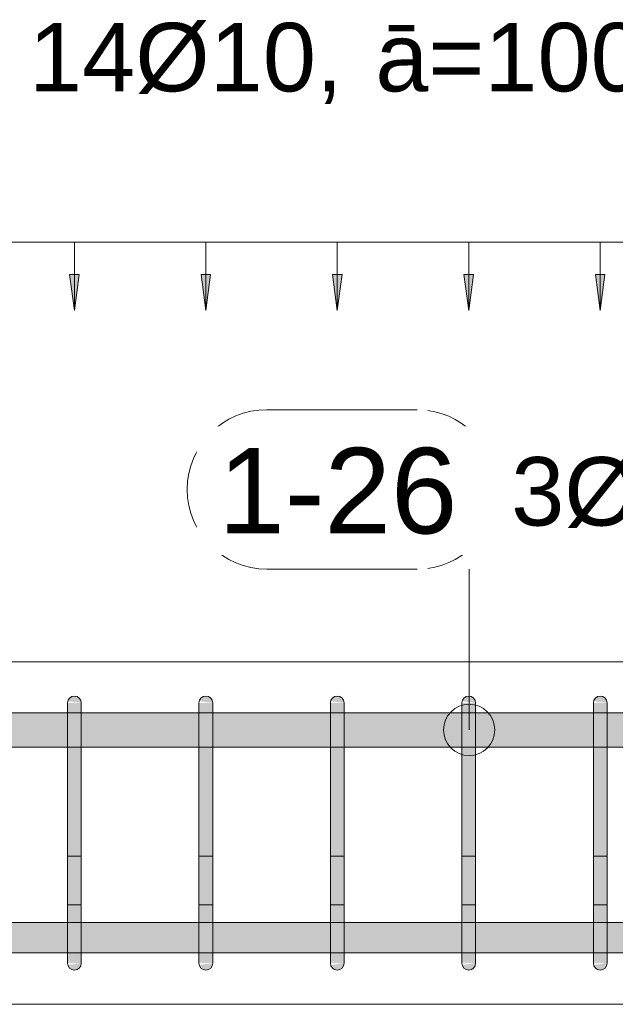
# Model space of a CAD drawing. Header units: millimetres. Extents: x 4307 to 42792, y 1610 to 10025.
# Tile 130 of 256: x 19032 to 19467, y 8670 to 9389. Entities that reach past the tile are written whole.
import ezdxf

# ---------------------------------------------------------------- set-up
doc = ezdxf.new("R2010")
doc.units = ezdxf.units.MM
for name, color, linetype, lineweight in [('A-ANNO-DIMS', 211, 'Continuous', 5), ('A-ANNO-DIMS-25', 211, 'Continuous', 5), ('S-BEAM', 12, 'Continuous', 9), ('S-RBAR', 171, 'Continuous', 5), ('S-RBAR-IDEN', 171, 'Continuous', 5)]:
    doc.layers.add(name, color=color, linetype=linetype, lineweight=lineweight)
doc.styles.add('Arial', font='arial.ttf', dxfattribs={"height": 50})
doc.styles.add('Arial_1', font='arial.ttf', dxfattribs={"height": 62.5})
doc.dimstyles.new('Výztuž_kusy__řezy_', dxfattribs={"dimscale": 304.8, "dimtxt": 0.18, "dimasz": 0, "dimexe": 0, "dimexo": 0.0625, "dimgap": 0.082021, "dimtad": 1, "dimdec": 0, "dimzin": 0, "dimdsep": 46, "dimtxsty": 'Arial_1', "dimblk1": 'NONE', "dimblk2": 'NONE', "dimsah": 1, "dimcen": 0.09, "dimazin": 0, "dimtfac": 1, "dimtdec": 4, "dimtix": 1, "dimtmove": 0, "dimatfit": 3, "dimfxl": 0.164042, "dimfxlon": 1, "dimtvp": 1, "dimtfill": 1, "dimtolj": 1, "dimtzin": 0, "dimarcsym": 2})

# ---------------------------------------------------------------- blocks, each defined once
blk = doc.blocks.new('DIMBLOCK138-V1')
at = {"layer": 'A-ANNO-DIMS-25'}
for points in [[(18975.86, 9176.43), (18979.32, 9202.72), (18972.4, 9202.72)], [(19071.87, 9176.43), (19075.34, 9202.72), (19068.41, 9202.72)]]:
    blk.add_hatch(color=256, dxfattribs=at).paths.add_polyline_path(points)
for p, q in [((18975.86, 9226.43), (19071.87, 9226.43)), ((18975.86, 9226.43), (18975.86, 9226.43)), ((18975.86, 9226.43), (18975.86, 9176.43)), ((19071.87, 9226.43), (19071.87, 9226.43)), ((19071.87, 9226.43), (19071.87, 9176.43)), ((18979.32, 9202.72), (18972.4, 9202.72)), ((18972.4, 9202.72), (18975.86, 9176.43)), ((18975.86, 9176.43), (18979.32, 9202.72)), ((19075.34, 9202.72), (19068.41, 9202.72)), ((19068.41, 9202.72), (19071.87, 9176.43)), ((19071.87, 9176.43), (19075.34, 9202.72))]:
    blk.add_line(p, q, dxfattribs=at)
blk = doc.blocks.new('_None')
blk = doc.blocks.new('DIMBLOCK139-V1')
at = {"layer": 'A-ANNO-DIMS-25'}
for points in [[(19071.87, 9176.43), (19075.34, 9202.72), (19068.41, 9202.72)], [(19167.89, 9176.43), (19171.35, 9202.72), (19164.43, 9202.72)]]:
    blk.add_hatch(color=256, dxfattribs=at).paths.add_polyline_path(points)
for p, q in [((19071.87, 9226.43), (19167.89, 9226.43)), ((19071.87, 9226.43), (19071.87, 9226.43)), ((19071.87, 9226.43), (19071.87, 9176.43)), ((19167.89, 9226.43), (19167.89, 9226.43)), ((19167.89, 9226.43), (19167.89, 9176.43)), ((19075.34, 9202.72), (19068.41, 9202.72)), ((19068.41, 9202.72), (19071.87, 9176.43)), ((19071.87, 9176.43), (19075.34, 9202.72)), ((19171.35, 9202.72), (19164.43, 9202.72)), ((19164.43, 9202.72), (19167.89, 9176.43)), ((19167.89, 9176.43), (19171.35, 9202.72))]:
    blk.add_line(p, q, dxfattribs=at)
blk = doc.blocks.new('DIMBLOCK140-V1')
at = {"layer": 'A-ANNO-DIMS-25'}
for points in [[(19167.89, 9176.43), (19171.35, 9202.72), (19164.43, 9202.72)], [(19263.91, 9176.43), (19267.37, 9202.72), (19260.44, 9202.72)]]:
    blk.add_hatch(color=256, dxfattribs=at).paths.add_polyline_path(points)
for p, q in [((19167.89, 9226.43), (19263.91, 9226.43)), ((19167.89, 9226.43), (19167.89, 9226.43)), ((19167.89, 9226.43), (19167.89, 9176.43)), ((19263.91, 9226.43), (19263.91, 9226.43)), ((19263.91, 9226.43), (19263.91, 9176.43)), ((19171.35, 9202.72), (19164.43, 9202.72)), ((19164.43, 9202.72), (19167.89, 9176.43)), ((19167.89, 9176.43), (19171.35, 9202.72)), ((19267.37, 9202.72), (19260.44, 9202.72)), ((19260.44, 9202.72), (19263.91, 9176.43)), ((19263.91, 9176.43), (19267.37, 9202.72))]:
    blk.add_line(p, q, dxfattribs=at)
blk = doc.blocks.new('DIMBLOCK141-V1')
at = {"layer": 'A-ANNO-DIMS-25'}
for points in [[(19263.91, 9176.43), (19267.37, 9202.72), (19260.44, 9202.72)], [(19359.92, 9176.43), (19363.38, 9202.72), (19356.46, 9202.72)]]:
    blk.add_hatch(color=256, dxfattribs=at).paths.add_polyline_path(points)
for p, q in [((19263.91, 9226.43), (19359.92, 9226.43)), ((19263.91, 9226.43), (19263.91, 9226.43)), ((19263.91, 9226.43), (19263.91, 9176.43)), ((19359.92, 9226.43), (19359.92, 9226.43)), ((19359.92, 9226.43), (19359.92, 9176.43)), ((19267.37, 9202.72), (19260.44, 9202.72)), ((19260.44, 9202.72), (19263.91, 9176.43)), ((19263.91, 9176.43), (19267.37, 9202.72)), ((19363.38, 9202.72), (19356.46, 9202.72)), ((19356.46, 9202.72), (19359.92, 9176.43)), ((19359.92, 9176.43), (19363.38, 9202.72))]:
    blk.add_line(p, q, dxfattribs=at)
blk = doc.blocks.new('DIMBLOCK142-V1')
at = {"layer": 'A-ANNO-DIMS-25'}
for points in [[(19359.92, 9176.43), (19363.38, 9202.72), (19356.46, 9202.72)], [(19455.94, 9176.43), (19459.4, 9202.72), (19452.48, 9202.72)]]:
    blk.add_hatch(color=256, dxfattribs=at).paths.add_polyline_path(points)
for p, q in [((19359.92, 9226.43), (19455.94, 9226.43)), ((19359.92, 9226.43), (19359.92, 9226.43)), ((19359.92, 9226.43), (19359.92, 9176.43)), ((19455.94, 9226.43), (19455.94, 9226.43)), ((19455.94, 9226.43), (19455.94, 9176.43)), ((19363.38, 9202.72), (19356.46, 9202.72)), ((19356.46, 9202.72), (19359.92, 9176.43)), ((19359.92, 9176.43), (19363.38, 9202.72)), ((19459.4, 9202.72), (19452.48, 9202.72)), ((19452.48, 9202.72), (19455.94, 9176.43)), ((19455.94, 9176.43), (19459.4, 9202.72))]:
    blk.add_line(p, q, dxfattribs=at)
blk = doc.blocks.new('DIMBLOCK143-V1')
at = {"layer": 'A-ANNO-DIMS-25'}
for points in [[(19455.94, 9176.43), (19459.4, 9202.72), (19452.48, 9202.72)], [(19551.95, 9176.43), (19555.41, 9202.72), (19548.49, 9202.72)]]:
    blk.add_hatch(color=256, dxfattribs=at).paths.add_polyline_path(points)
for p, q in [((19455.94, 9226.43), (19551.95, 9226.43)), ((19455.94, 9226.43), (19455.94, 9226.43)), ((19455.94, 9226.43), (19455.94, 9176.43)), ((19551.95, 9226.43), (19551.95, 9226.43)), ((19551.95, 9226.43), (19551.95, 9176.43)), ((19459.4, 9202.72), (19452.48, 9202.72)), ((19452.48, 9202.72), (19455.94, 9176.43)), ((19455.94, 9176.43), (19459.4, 9202.72)), ((19555.41, 9202.72), (19548.49, 9202.72)), ((19548.49, 9202.72), (19551.95, 9176.43)), ((19551.95, 9176.43), (19555.41, 9202.72))]:
    blk.add_line(p, q, dxfattribs=at)
blk = doc.blocks.new('DIMBLOCK147-V1')
at = {"layer": 'A-ANNO-DIMS-25'}
for points in [[(18591.8, 9176.43), (18595.26, 9202.72), (18588.33, 9202.72)], [(18687.81, 9176.43), (18691.27, 9202.72), (18684.35, 9202.72)], [(18783.83, 9176.43), (18787.29, 9202.72), (18780.37, 9202.72)], [(18879.84, 9176.43), (18883.3, 9202.72), (18876.38, 9202.72)], [(18975.86, 9176.43), (18979.32, 9202.72), (18972.4, 9202.72)], [(19071.87, 9176.43), (19075.34, 9202.72), (19068.41, 9202.72)], [(19167.89, 9176.43), (19171.35, 9202.72), (19164.43, 9202.72)], [(19263.91, 9176.43), (19267.37, 9202.72), (19260.44, 9202.72)], [(19359.92, 9176.43), (19363.38, 9202.72), (19356.46, 9202.72)], [(19455.94, 9176.43), (19459.4, 9202.72), (19452.48, 9202.72)], [(19551.95, 9176.43), (19555.41, 9202.72), (19548.49, 9202.72)], [(19647.97, 9176.43), (19651.43, 9202.72), (19644.51, 9202.72)], [(19743.98, 9176.43), (19747.45, 9202.72), (19740.52, 9202.72)], [(19840, 9176.43), (19843.46, 9202.72), (19836.54, 9202.72)]]:
    blk.add_hatch(color=256, dxfattribs=at).paths.add_polyline_path(points)
for p, q in [((18591.8, 9226.43), (19840, 9226.43)), ((18591.8, 9226.43), (18687.81, 9226.43)), ((18591.8, 9226.43), (18591.8, 9226.43)), ((18591.8, 9226.43), (18591.8, 9176.43)), ((18687.81, 9226.43), (18783.83, 9226.43)), ((18687.81, 9226.43), (18687.81, 9226.43)), ((18687.81, 9226.43), (18687.81, 9176.43)), ((18783.83, 9226.43), (18879.84, 9226.43)), ((18783.83, 9226.43), (18783.83, 9226.43)), ((18783.83, 9226.43), (18783.83, 9176.43)), ((18879.84, 9226.43), (18975.86, 9226.43)), ((18879.84, 9226.43), (18879.84, 9226.43)), ((18879.84, 9226.43), (18879.84, 9176.43)), ((18975.86, 9226.43), (19071.87, 9226.43)), ((18975.86, 9226.43), (18975.86, 9226.43)), ((18975.86, 9226.43), (18975.86, 9176.43)), ((19071.87, 9226.43), (19167.89, 9226.43)), ((19071.87, 9226.43), (19071.87, 9226.43)), ((19071.87, 9226.43), (19071.87, 9176.43)), ((19167.89, 9226.43), (19263.91, 9226.43)), ((19167.89, 9226.43), (19167.89, 9226.43)), ((19167.89, 9226.43), (19167.89, 9176.43)), ((19263.91, 9226.43), (19359.92, 9226.43)), ((19263.91, 9226.43), (19263.91, 9226.43)), ((19263.91, 9226.43), (19263.91, 9176.43)), ((19359.92, 9226.43), (19455.94, 9226.43)), ((19359.92, 9226.43), (19359.92, 9226.43)), ((19359.92, 9226.43), (19359.92, 9176.43)), ((19455.94, 9226.43), (19551.95, 9226.43)), ((19455.94, 9226.43), (19455.94, 9226.43)), ((19455.94, 9226.43), (19455.94, 9176.43)), ((19551.95, 9226.43), (19647.97, 9226.43)), ((19551.95, 9226.43), (19551.95, 9226.43)), ((19551.95, 9226.43), (19551.95, 9176.43)), ((19647.97, 9226.43), (19743.98, 9226.43)), ((19647.97, 9226.43), (19647.97, 9226.43)), ((19647.97, 9226.43), (19647.97, 9176.43)), ((19743.98, 9226.43), (19840, 9226.43)), ((19743.98, 9226.43), (19743.98, 9226.43)), ((19743.98, 9226.43), (19743.98, 9176.43)), ((19840, 9226.43), (19840, 9226.43)), ((19840, 9226.43), (19840, 9176.43)), ((18595.26, 9202.72), (18588.33, 9202.72)), ((18588.33, 9202.72), (18591.8, 9176.43)), ((18591.8, 9176.43), (18595.26, 9202.72)), ((18691.27, 9202.72), (18684.35, 9202.72)), ((18684.35, 9202.72), (18687.81, 9176.43)), ((18687.81, 9176.43), (18691.27, 9202.72)), ((18787.29, 9202.72), (18780.37, 9202.72)), ((18780.37, 9202.72), (18783.83, 9176.43)), ((18783.83, 9176.43), (18787.29, 9202.72)), ((18883.3, 9202.72), (18876.38, 9202.72)), ((18876.38, 9202.72), (18879.84, 9176.43)), ((18879.84, 9176.43), (18883.3, 9202.72)), ((18979.32, 9202.72), (18972.4, 9202.72)), ((18972.4, 9202.72), (18975.86, 9176.43)), ((18975.86, 9176.43), (18979.32, 9202.72)), ((19075.34, 9202.72), (19068.41, 9202.72)), ((19068.41, 9202.72), (19071.87, 9176.43)), ((19071.87, 9176.43), (19075.34, 9202.72)), ((19171.35, 9202.72), (19164.43, 9202.72)), ((19164.43, 9202.72), (19167.89, 9176.43)), ((19167.89, 9176.43), (19171.35, 9202.72)), ((19267.37, 9202.72), (19260.44, 9202.72)), ((19260.44, 9202.72), (19263.91, 9176.43)), ((19263.91, 9176.43), (19267.37, 9202.72)), ((19363.38, 9202.72), (19356.46, 9202.72)), ((19356.46, 9202.72), (19359.92, 9176.43)), ((19359.92, 9176.43), (19363.38, 9202.72)), ((19459.4, 9202.72), (19452.48, 9202.72)), ((19452.48, 9202.72), (19455.94, 9176.43)), ((19455.94, 9176.43), (19459.4, 9202.72)), ((19555.41, 9202.72), (19548.49, 9202.72)), ((19548.49, 9202.72), (19551.95, 9176.43)), ((19551.95, 9176.43), (19555.41, 9202.72)), ((19651.43, 9202.72), (19644.51, 9202.72)), ((19644.51, 9202.72), (19647.97, 9176.43)), ((19647.97, 9176.43), (19651.43, 9202.72)), ((19747.45, 9202.72), (19740.52, 9202.72)), ((19740.52, 9202.72), (19743.98, 9176.43)), ((19743.98, 9176.43), (19747.45, 9202.72)), ((19843.46, 9202.72), (19836.54, 9202.72)), ((19836.54, 9202.72), (19840, 9176.43)), ((19840, 9176.43), (19843.46, 9202.72))]:
    blk.add_line(p, q, dxfattribs=at)
blk = doc.blocks.new('Popisek výztuže - _Typ_ množství_PRAVÝ-500031-V1')
at = {"layer": 'S-RBAR-IDEN'}
for p, q in [((6694.54, 8583.84), (6584.84, 8583.84)), ((6584.84, 8467.41), (6694.54, 8467.41))]:
    blk.add_line(p, q, dxfattribs=at)
for centre, start, end in [((6584.84, 8525.62), 90, 270), ((6694.54, 8525.62), 277.64339, 82.35661)]:
    blk.add_arc(centre, 58.22, start, end, dxfattribs=at)

msp = doc.modelspace()

# ---------------------------------------------------------------- hatches: boundary and pattern name
at = {"layer": 'S-RBAR'}
for points in [[(19076.87, 8890), (19076.7, 8891.29), (19076.2, 8892.5), (19075.41, 8893.54), (19074.37, 8894.33), (19073.17, 8894.83), (19071.87, 8895), (19070.58, 8894.83), (19069.37, 8894.33), (19068.34, 8893.54), (19067.54, 8892.5), (19067.04, 8891.29), (19076.7, 8890.02)], [(19172.89, 8890), (19172.72, 8891.29), (19172.22, 8892.5), (19170.71, 8894.08), (19170.39, 8894.33), (19169.18, 8894.83), (19167.89, 8895), (19166.6, 8894.83), (19165.39, 8894.33), (19164.35, 8893.54), (19163.56, 8892.5), (19163.06, 8891.29), (19172.72, 8890.02)], [(19268.91, 8890), (19268.74, 8891.29), (19268.24, 8892.5), (19267.44, 8893.54), (19266.41, 8894.33), (19265.2, 8894.83), (19263.91, 8895), (19262.61, 8894.83), (19261.41, 8894.33), (19260.37, 8893.54), (19259.58, 8892.5), (19259.08, 8891.29), (19268.74, 8890.02)], [(19364.92, 8890), (19364.75, 8891.29), (19364.25, 8892.5), (19363.46, 8893.54), (19362.42, 8894.33), (19361.22, 8894.83), (19359.92, 8895), (19358.63, 8894.83), (19357.42, 8894.33), (19356.39, 8893.54), (19355.59, 8892.5), (19355.09, 8891.29), (19364.75, 8890.02)], [(19460.94, 8890), (19460.77, 8891.29), (19460.27, 8892.5), (19459.47, 8893.54), (19458.44, 8894.33), (19457.23, 8894.83), (19455.94, 8895), (19454.64, 8894.83), (19453.44, 8894.33), (19452.4, 8893.54), (19451.61, 8892.5), (19451.11, 8891.29), (19460.77, 8890.02)], [(19076.87, 8865), (19076.87, 8890), (19066.87, 8890), (19066.87, 8865)], [(19162.89, 8865), (19172.89, 8865), (19172.89, 8890), (19162.89, 8890), (19162.89, 8869.55)], [(19268.91, 8865), (19268.91, 8890), (19258.91, 8890), (19258.91, 8865)], [(19364.92, 8865), (19364.92, 8890), (19354.92, 8890), (19354.92, 8865)], [(19460.94, 8865), (19460.94, 8890), (19450.94, 8890), (19450.94, 8865)], [(19076.87, 8725), (19076.87, 8865), (19066.87, 8865), (19066.87, 8725)], [(19170.71, 8725), (19172.89, 8725), (19172.89, 8865), (19162.89, 8865), (19162.89, 8725)], [(19268.91, 8725), (19268.91, 8865), (19258.91, 8865), (19258.91, 8725)], [(19364.92, 8725), (19364.92, 8865), (19354.92, 8865), (19354.92, 8725)], [(19460.94, 8725), (19460.94, 8865), (19450.94, 8865), (19450.94, 8725)], [(19071.87, 8695), (19073.17, 8695.17), (19074.37, 8695.67), (19075.41, 8696.46), (19076.2, 8697.5), (19076.7, 8698.71), (19076.7, 8699.98), (19067.04, 8698.71), (19067.54, 8697.5), (19068.34, 8696.46), (19069.37, 8695.67), (19070.58, 8695.17)], [(19167.89, 8695), (19169.18, 8695.17), (19170.71, 8695.92), (19171.43, 8696.46), (19172.22, 8697.5), (19172.72, 8698.71), (19172.72, 8699.98), (19163.06, 8698.71), (19163.56, 8697.5), (19164.35, 8696.46), (19165.39, 8695.67), (19166.6, 8695.17)], [(19263.91, 8695), (19265.2, 8695.17), (19266.41, 8695.67), (19267.44, 8696.46), (19268.24, 8697.5), (19268.74, 8698.71), (19268.74, 8699.98), (19259.08, 8698.71), (19259.58, 8697.5), (19260.37, 8696.46), (19261.41, 8695.67), (19262.61, 8695.17)], [(19359.92, 8695), (19361.22, 8695.17), (19362.42, 8695.67), (19363.46, 8696.46), (19364.25, 8697.5), (19364.75, 8698.71), (19364.75, 8699.98), (19355.09, 8698.71), (19355.59, 8697.5), (19356.39, 8696.46), (19357.42, 8695.67), (19358.63, 8695.17)], [(19455.94, 8695), (19457.23, 8695.17), (19458.44, 8695.67), (19459.47, 8696.46), (19460.27, 8697.5), (19460.77, 8698.71), (19460.77, 8699.98), (19451.11, 8698.71), (19451.61, 8697.5), (19452.4, 8696.46), (19453.44, 8695.67), (19454.64, 8695.17)]]:
    msp.add_hatch(color=7, dxfattribs=at).paths.add_polyline_path(points)
h = msp.add_hatch(color=7, dxfattribs=at)
h.paths.add_polyline_path([(20245, 8857.8), (20285, 8857.8), (20285, 8882.8), (20245, 8882.8), (20245, 8865)])
h.paths.add_polyline_path([(17757.12, 8857.8), (17848.61, 8857.8), (17848.61, 8882.8), (17685, 8882.8), (17685, 8857.8)])
h.paths.add_polyline_path([(17858.61, 8857.8), (18037.69, 8857.8), (18037.69, 8882.8), (17858.61, 8882.8), (17858.61, 8865)])
h.paths.add_polyline_path([(22355.4, 8857.8), (22355.4, 8882.8), (22182.9, 8882.8), (22182.9, 8857.8), (22312.04, 8857.8)])
h.paths.add_polyline_path([(18047.69, 8857.8), (18226.77, 8857.8), (18226.77, 8882.8), (18047.69, 8882.8), (18047.69, 8865)])
h.paths.add_polyline_path([(18236.77, 8857.8), (18415.85, 8857.8), (18415.85, 8882.8), (18236.77, 8882.8), (18236.77, 8865)])
h.paths.add_polyline_path([(18425.85, 8857.8), (18586.8, 8857.8), (18586.8, 8882.8), (18425.85, 8882.8), (18425.85, 8865)])
h.paths.add_polyline_path([(18596.8, 8857.8), (18682.81, 8857.8), (18682.81, 8882.8), (18596.8, 8882.8), (18596.8, 8865)])
h.paths.add_polyline_path([(22172.9, 8857.8), (22172.9, 8882.8), (22000.4, 8882.8), (22000.4, 8857.8), (22154.97, 8857.8)])
h.paths.add_polyline_path([(18692.81, 8857.8), (18778.83, 8857.8), (18778.83, 8882.8), (18692.81, 8882.8), (18692.81, 8865)])
h.paths.add_polyline_path([(18788.83, 8857.8), (18874.84, 8857.8), (18874.84, 8882.8), (18788.83, 8882.8), (18788.83, 8865)])
h.paths.add_polyline_path([(18884.84, 8857.8), (18970.86, 8857.8), (18970.86, 8882.8), (18884.84, 8882.8), (18884.84, 8865)])
h.paths.add_polyline_path([(18980.86, 8857.8), (19066.87, 8857.8), (19066.87, 8882.8), (18980.86, 8882.8), (18980.86, 8865)])
h.paths.add_polyline_path([(19076.87, 8857.8), (19162.89, 8857.8), (19162.89, 8882.8), (19076.87, 8882.8), (19076.87, 8865)])
h.paths.add_polyline_path([(21990.4, 8857.8), (21990.4, 8882.8), (21817.9, 8882.8), (21817.9, 8857.8), (21919.37, 8857.8)])
h.paths.add_polyline_path([(19172.89, 8857.8), (19258.91, 8857.8), (19258.91, 8882.8), (19172.89, 8882.8), (19172.89, 8865)])
h.paths.add_polyline_path([(19268.91, 8857.8), (19354.92, 8857.8), (19354.92, 8882.8), (19268.91, 8882.8), (19268.91, 8865)])
h.paths.add_polyline_path([(19364.92, 8857.8), (19450.94, 8857.8), (19450.94, 8882.8), (19364.92, 8882.8), (19364.92, 8865)])
h.paths.add_polyline_path([(19460.94, 8857.8), (19546.95, 8857.8), (19546.95, 8882.8), (19460.94, 8882.8), (19460.94, 8865)])
h.paths.add_polyline_path([(19556.95, 8857.8), (19642.97, 8857.8), (19642.97, 8882.8), (19556.95, 8882.8), (19556.95, 8865)])
h.paths.add_polyline_path([(21807.9, 8857.8), (21807.9, 8882.8), (21658.58, 8882.8), (21658.58, 8857.8), (21762.31, 8857.8)])
h.paths.add_polyline_path([(19652.97, 8857.8), (19738.98, 8857.8), (19738.98, 8882.8), (19652.97, 8882.8), (19652.97, 8865)])
h.paths.add_polyline_path([(19748.98, 8857.8), (19835, 8857.8), (19835, 8882.8), (19748.98, 8882.8), (19748.98, 8865)])
h.paths.add_polyline_path([(19845, 8857.8), (19935, 8857.8), (19935, 8882.8), (19845, 8882.8), (19845, 8865)])
h.paths.add_polyline_path([(19945, 8857.8), (19985, 8857.8), (19985, 8882.8), (19945, 8882.8), (19945, 8865)])
h.paths.add_polyline_path([(19995, 8857.8), (20035, 8857.8), (20035, 8882.8), (19995, 8882.8), (19995, 8865)])
h.paths.add_polyline_path([(21648.58, 8857.8), (21648.58, 8882.8), (21562.63, 8882.8), (21562.63, 8857.8), (21605.24, 8857.8)])
h.paths.add_polyline_path([(20095, 8857.8), (20135, 8857.8), (20135, 8882.8), (20095, 8882.8), (20095, 8865)])
h.paths.add_polyline_path([(20045, 8857.8), (20085, 8857.8), (20085, 8882.8), (20045, 8882.8), (20045, 8865)])
h.paths.add_polyline_path([(20145, 8857.8), (20185, 8857.8), (20185, 8882.8), (20145, 8882.8), (20145, 8865)])
h.paths.add_polyline_path([(20195, 8857.8), (20235, 8857.8), (20235, 8882.8), (20195, 8882.8), (20195, 8865)])
h.paths.add_polyline_path([(21552.63, 8857.8), (21552.63, 8882.8), (21466.67, 8882.8), (21466.67, 8857.8), (21526.71, 8857.8)])
h.paths.add_polyline_path([(20345, 8857.8), (20385, 8857.8), (20385, 8882.8), (20345, 8882.8), (20345, 8865)])
h.paths.add_polyline_path([(20295, 8857.8), (20335, 8857.8), (20335, 8882.8), (20295, 8882.8), (20295, 8865)])
h.paths.add_polyline_path([(20395, 8857.8), (20435, 8857.8), (20435, 8882.8), (20395, 8882.8), (20395, 8865)])
h.paths.add_polyline_path([(21456.67, 8857.8), (21456.67, 8882.8), (21370.72, 8882.8), (21370.72, 8857.8), (21448.17, 8857.8)])
h.paths.add_polyline_path([(20495, 8857.8), (20535, 8857.8), (20535, 8882.8), (20495, 8882.8), (20495, 8865)])
h.paths.add_polyline_path([(20445, 8857.8), (20485, 8857.8), (20485, 8882.8), (20445, 8882.8), (20445, 8865)])
h.paths.add_polyline_path([(20545, 8857.8), (20585, 8857.8), (20585, 8882.8), (20545, 8882.8), (20545, 8865)])
h.paths.add_polyline_path([(20645, 8857.8), (20685, 8857.8), (20685, 8882.8), (20645, 8882.8), (20645, 8865)])
h.paths.add_polyline_path([(20595, 8857.8), (20635, 8857.8), (20635, 8882.8), (20595, 8882.8), (20595, 8865)])
h.paths.add_polyline_path([(20695, 8857.8), (20785, 8857.8), (20785, 8882.8), (20695, 8882.8), (20695, 8865)])
h.paths.add_polyline_path([(20795, 8857.8), (20880.95, 8857.8), (20880.95, 8882.8), (20795, 8882.8), (20795, 8865)])
h.paths.add_polyline_path([(21360.72, 8857.8), (21360.72, 8882.8), (21274.77, 8882.8), (21274.77, 8857.8), (21291.11, 8857.8)])
h.paths.add_polyline_path([(20890.95, 8857.8), (20976.91, 8857.8), (20976.91, 8882.8), (20890.95, 8882.8), (20890.95, 8865)])
h.paths.add_polyline_path([(20986.91, 8857.8), (21072.86, 8857.8), (21072.86, 8882.8), (20986.91, 8882.8), (20986.91, 8865)])
h.paths.add_polyline_path([(21082.86, 8857.8), (21168.81, 8857.8), (21168.81, 8882.8), (21082.86, 8882.8), (21082.86, 8865)])
h.paths.add_polyline_path([(21178.81, 8857.8), (21264.77, 8857.8), (21264.77, 8882.8), (21178.81, 8882.8), (21178.81, 8865)])
h = msp.add_hatch(color=7, dxfattribs=at)
h.paths.add_polyline_path([(17659.53, 8707.64), (17659.53, 8729.64), (17480.45, 8729.64), (17480.45, 8707.64), (17639.32, 8707.64)])
h.paths.add_polyline_path([(16743.2, 8707.64), (16903.2, 8707.92), (16903.2, 8729.64), (16743.2, 8729.64), (16743.2, 8707.92)])
h.paths.add_polyline_path([(16733.2, 8707.64), (16733.2, 8729.64), (16647.19, 8729.64), (16647.19, 8707.64), (16696.92, 8707.64)])
h.paths.add_polyline_path([(15045, 8707.64), (15085, 8707.92), (15085, 8729.64), (15045, 8729.64), (15045, 8707.92)])
h.paths.add_polyline_path([(16913.2, 8707.64), (17092.29, 8707.92), (17092.29, 8729.64), (16913.2, 8729.64), (16913.2, 8707.92)])
h.paths.add_polyline_path([(16637.19, 8707.64), (16637.19, 8729.64), (16551.17, 8729.64), (16551.17, 8707.64), (16618.39, 8707.64)])
h.paths.add_polyline_path([(20285, 8707.64), (20285, 8729.64), (20245, 8729.64), (20245, 8707.64), (20270.18, 8707.64)])
h.paths.add_polyline_path([(17102.29, 8707.64), (17281.37, 8707.92), (17281.37, 8729.64), (17102.29, 8729.64), (17102.29, 8707.92)])
h.paths.add_polyline_path([(16541.17, 8707.64), (16541.17, 8729.64), (16455.16, 8729.64), (16455.16, 8707.64), (16539.86, 8707.64)])
h.paths.add_polyline_path([(20302.3, 8707.64), (20302.3, 8729.64), (20295, 8729.64), (20295, 8707.64)])
h.paths.add_polyline_path([(17291.37, 8707.64), (17470.45, 8707.92), (17470.45, 8729.64), (17291.37, 8729.64), (17291.37, 8707.92)])
h.paths.add_polyline_path([(15027.7, 8707.64), (15035, 8707.92), (15035, 8729.64), (15027.7, 8729.64), (15027.7, 8707.92)])
h.paths.add_polyline_path([(16445.16, 8707.64), (16445.16, 8729.64), (16359.14, 8729.64), (16359.14, 8707.64), (16422.06, 8707.64)])
h.paths.add_polyline_path([(17669.53, 8707.64), (17848.61, 8707.92), (17848.61, 8729.64), (17669.53, 8729.64), (17669.53, 8707.92)])
h.paths.add_polyline_path([(16349.14, 8707.64), (16349.14, 8729.64), (16263.13, 8729.64), (16263.13, 8707.64), (16343.52, 8707.64)])
h.paths.add_polyline_path([(15095, 8707.64), (15135, 8707.92), (15135, 8729.64), (15095, 8729.64), (15095, 8707.92)])
h.paths.add_polyline_path([(17858.61, 8707.64), (18037.69, 8707.92), (18037.69, 8729.64), (17858.61, 8729.64), (17858.61, 8707.92)])
h.paths.add_polyline_path([(15145, 8707.64), (15185, 8707.92), (15185, 8729.64), (15145, 8729.64), (15145, 8707.92)])
h.paths.add_polyline_path([(18047.69, 8707.64), (18226.77, 8707.92), (18226.77, 8729.64), (18047.69, 8729.64), (18047.69, 8707.92)])
h.paths.add_polyline_path([(20235, 8707.64), (20235, 8729.64), (20195, 8729.64), (20195, 8707.64), (20230.91, 8707.64)])
h.paths.add_polyline_path([(16253.13, 8707.64), (16253.13, 8729.64), (16167.11, 8729.64), (16167.11, 8707.64), (16225.72, 8707.64)])
h.paths.add_polyline_path([(16157.11, 8707.64), (16157.11, 8729.64), (16071.09, 8729.64), (16071.09, 8707.64), (16147.19, 8707.64)])
h.paths.add_polyline_path([(18236.77, 8707.64), (18415.85, 8707.92), (18415.85, 8729.64), (18236.77, 8729.64), (18236.77, 8707.92)])
h.paths.add_polyline_path([(18425.85, 8707.64), (18586.8, 8707.92), (18586.8, 8729.64), (18425.85, 8729.64), (18425.85, 8707.92)])
h.paths.add_polyline_path([(20185, 8707.64), (20185, 8729.64), (20145, 8729.64), (20145, 8707.64), (20152.38, 8707.64)])
h.paths.add_polyline_path([(18596.8, 8707.64), (18682.81, 8707.92), (18682.81, 8729.64), (18596.8, 8729.64), (18596.8, 8707.92)])
h.paths.add_polyline_path([(20135, 8707.64), (20135, 8729.64), (20095, 8729.64), (20095, 8707.64), (20113.11, 8707.64)])
h.paths.add_polyline_path([(18692.81, 8707.64), (18778.83, 8707.92), (18778.83, 8729.64), (18692.81, 8729.64), (18692.81, 8707.92)])
h.paths.add_polyline_path([(16061.09, 8707.64), (16061.09, 8729.64), (15975.08, 8729.64), (15975.08, 8707.64), (16029.39, 8707.64)])
h.paths.add_polyline_path([(15965.08, 8707.64), (15965.08, 8729.64), (15879.06, 8729.64), (15879.06, 8707.64), (15950.86, 8707.64)])
h.paths.add_polyline_path([(18788.83, 8707.64), (18874.84, 8707.92), (18874.84, 8729.64), (18788.83, 8729.64), (18788.83, 8707.92)])
h.paths.add_polyline_path([(18884.84, 8707.64), (18970.86, 8707.92), (18970.86, 8729.64), (18884.84, 8729.64), (18884.84, 8707.92)])
h.paths.add_polyline_path([(15195, 8707.64), (15235, 8707.92), (15235, 8729.64), (15195, 8729.64), (15195, 8707.92)])
h.paths.add_polyline_path([(18980.86, 8707.64), (19066.87, 8707.92), (19066.87, 8729.64), (18980.86, 8729.64), (18980.86, 8707.92)])
h.paths.add_polyline_path([(15869.06, 8707.64), (15869.06, 8729.64), (15783.05, 8729.64), (15783.05, 8707.64), (15833.06, 8707.64)])
h.paths.add_polyline_path([(15773.05, 8707.64), (15773.05, 8729.64), (15687.03, 8729.64), (15687.03, 8707.64), (15754.52, 8707.64)])
h.paths.add_polyline_path([(19076.87, 8707.64), (19162.89, 8707.92), (19162.89, 8729.64), (19076.87, 8729.64), (19076.87, 8707.92)])
h.paths.add_polyline_path([(20085, 8707.64), (20085, 8729.64), (20045, 8729.64), (20045, 8707.64), (20073.85, 8707.64)])
h.paths.add_polyline_path([(15677.03, 8707.64), (15677.03, 8729.64), (15591.02, 8729.64), (15591.02, 8707.64), (15675.99, 8707.64)])
h.paths.add_polyline_path([(19172.89, 8707.64), (19258.91, 8707.92), (19258.91, 8729.64), (19172.89, 8729.64), (19172.89, 8707.92)])
h.paths.add_polyline_path([(19268.91, 8707.64), (19354.92, 8707.92), (19354.92, 8729.64), (19268.91, 8729.64), (19268.91, 8707.92)])
h.paths.add_polyline_path([(20035, 8707.64), (20035, 8729.64), (19995, 8729.64), (19995, 8707.64), (20034.58, 8707.64)])
h.paths.add_polyline_path([(15581.02, 8707.64), (15581.02, 8729.64), (15495, 8729.64), (15495, 8707.64), (15558.19, 8707.64)])
h.paths.add_polyline_path([(19364.92, 8707.64), (19450.94, 8707.92), (19450.94, 8729.64), (19364.92, 8729.64), (19364.92, 8707.92)])
h.paths.add_polyline_path([(19460.94, 8707.64), (19546.95, 8707.92), (19546.95, 8729.64), (19460.94, 8729.64), (19460.94, 8707.92)])
h.paths.add_polyline_path([(19985, 8707.64), (19985, 8729.64), (19945, 8729.64), (19945, 8707.64), (19956.05, 8707.64)])
h.paths.add_polyline_path([(15485, 8707.64), (15485, 8729.64), (15395, 8729.64), (15395, 8707.64), (15479.66, 8707.64)])
h.paths.add_polyline_path([(19556.95, 8707.64), (19642.97, 8707.92), (19642.97, 8729.64), (19556.95, 8729.64), (19556.95, 8707.92)])
h.paths.add_polyline_path([(15385, 8707.64), (15385, 8729.64), (15345, 8729.64), (15345, 8707.64), (15361.86, 8707.64)])
h.paths.add_polyline_path([(19652.97, 8707.64), (19738.98, 8707.92), (19738.98, 8729.64), (19652.97, 8729.64), (19652.97, 8707.92)])
h.paths.add_polyline_path([(15245, 8707.64), (15285, 8707.92), (15285, 8729.64), (15245, 8729.64), (15245, 8707.92)])
h.paths.add_polyline_path([(19748.98, 8707.64), (19835, 8707.92), (19835, 8729.64), (19748.98, 8729.64), (19748.98, 8707.92)])
h.paths.add_polyline_path([(15295, 8707.64), (15335, 8707.92), (15335, 8729.64), (15295, 8729.64), (15295, 8707.92)])
h.paths.add_polyline_path([(19845, 8707.64), (19935, 8707.92), (19935, 8729.64), (19845, 8729.64), (19845, 8707.92)])
h = msp.add_hatch(color=7, dxfattribs=at)
h.paths.add_polyline_path([(19076.87, 8703.08), (19076.87, 8703.74), (19075.52, 8703.89), (19074.67, 8703.51)])
h.paths.add_polyline_path([(19071.38, 8705.53), (19069.7, 8707.49), (19066.87, 8707.92), (19066.87, 8706.75)])
h.paths.add_polyline_path([(19076.87, 8711.72), (19076.87, 8713.44), (19066.87, 8715.43), (19071.6, 8711.91)])
h.paths.add_polyline_path([(19074.84, 8724.03), (19076.87, 8724.24), (19076.87, 8725), (19066.87, 8725), (19066.87, 8724.03)])
h = msp.add_hatch(color=7, dxfattribs=at)
h.paths.add_polyline_path([(19076.87, 8700), (19076.87, 8703.08), (19074.67, 8703.51), (19075.52, 8703.89), (19076.87, 8703.74), (19076.87, 8711.72), (19072.34, 8711.99), (19066.87, 8715.43), (19066.87, 8708.15), (19069.85, 8707.32), (19071.38, 8705.53), (19066.87, 8706.75), (19067.04, 8700.99), (19068.96, 8700.85), (19073.17, 8700.4)])
h.paths.add_polyline_path([(19066.87, 8700), (19076.87, 8700), (19066.87, 8700.85)])
h.paths.add_polyline_path([(19076.87, 8713.44), (19076.87, 8724.24), (19074.84, 8724.03), (19066.87, 8724.03), (19066.87, 8715.43)])
h = msp.add_hatch(color=7, dxfattribs=at)
h.paths.add_polyline_path([(19172.89, 8703.08), (19172.89, 8703.74), (19171.53, 8703.89), (19170.71, 8703.51)])
h.paths.add_polyline_path([(19167.4, 8705.53), (19165.72, 8707.49), (19162.89, 8707.92), (19162.89, 8706.75)])
h.paths.add_polyline_path([(19172.89, 8711.72), (19172.89, 8713.44), (19162.89, 8715.43), (19167.61, 8711.91), (19170.71, 8711.8)])
h.paths.add_polyline_path([(19170.71, 8723.96), (19170.86, 8724.03), (19172.89, 8724.24), (19172.89, 8725), (19162.89, 8725), (19162.89, 8724.03), (19170.71, 8724.03)])
h = msp.add_hatch(color=7, dxfattribs=at)
h.paths.add_polyline_path([(19172.89, 8700), (19172.89, 8703.08), (19170.71, 8703.52), (19171.53, 8703.89), (19172.89, 8703.74), (19172.89, 8711.72), (19168.36, 8711.99), (19162.89, 8715.43), (19162.89, 8708.15), (19165.86, 8707.32), (19167.4, 8705.53), (19162.89, 8706.75), (19163.06, 8700.99), (19164.98, 8700.85), (19170.71, 8700.23)])
h.paths.add_polyline_path([(19167.89, 8700), (19170.71, 8700.19), (19162.89, 8700.85), (19163.06, 8700)])
h.paths.add_polyline_path([(19172.89, 8713.44), (19172.89, 8724.24), (19170.71, 8724.03), (19162.89, 8724.03), (19162.89, 8715.43), (19170.71, 8713.87)])
h = msp.add_hatch(color=7, dxfattribs=at)
h.paths.add_polyline_path([(19268.91, 8703.08), (19268.91, 8703.74), (19267.55, 8703.89), (19266.7, 8703.51)])
h.paths.add_polyline_path([(19263.41, 8705.53), (19261.73, 8707.49), (19258.91, 8707.92), (19258.91, 8706.75)])
h.paths.add_polyline_path([(19268.91, 8711.72), (19268.91, 8713.44), (19258.91, 8715.43), (19263.63, 8711.91)])
h.paths.add_polyline_path([(19266.88, 8724.03), (19268.91, 8724.24), (19268.91, 8725), (19258.91, 8725), (19258.91, 8724.03)])
h = msp.add_hatch(color=7, dxfattribs=at)
h.paths.add_polyline_path([(19258.91, 8715.43), (19268.91, 8713.44), (19268.91, 8724.24), (19266.88, 8724.03), (19258.91, 8724.03), (19258.91, 8719.69)])
h.paths.add_polyline_path([(19268.91, 8700), (19268.91, 8703.08), (19266.7, 8703.51), (19267.55, 8703.89), (19268.91, 8703.74), (19268.91, 8711.72), (19264.37, 8711.99), (19258.91, 8715.43), (19258.91, 8708.15), (19261.88, 8707.32), (19263.41, 8705.53), (19258.91, 8706.75), (19259.08, 8700.99), (19260.99, 8700.85), (19265.2, 8700.4)])
h.paths.add_polyline_path([(19268.91, 8700), (19258.91, 8700.85), (19259.08, 8700), (19263.91, 8700)])
h = msp.add_hatch(color=7, dxfattribs=at)
h.paths.add_polyline_path([(19364.92, 8703.08), (19364.92, 8703.74), (19363.56, 8703.89), (19362.72, 8703.51)])
h.paths.add_polyline_path([(19359.43, 8705.53), (19357.75, 8707.49), (19354.92, 8707.92), (19354.92, 8706.75)])
h.paths.add_polyline_path([(19364.92, 8711.72), (19364.92, 8713.44), (19354.92, 8715.43), (19359.65, 8711.91)])
h.paths.add_polyline_path([(19362.89, 8724.03), (19364.92, 8724.24), (19364.92, 8725), (19354.92, 8725), (19354.92, 8724.03)])
h = msp.add_hatch(color=7, dxfattribs=at)
h.paths.add_polyline_path([(19354.92, 8715.43), (19364.92, 8713.44), (19364.92, 8724.24), (19362.89, 8724.03), (19354.92, 8724.03), (19354.92, 8719.69)])
h.paths.add_polyline_path([(19364.92, 8700), (19364.92, 8703.08), (19362.72, 8703.51), (19363.56, 8703.89), (19364.92, 8703.74), (19364.92, 8711.72), (19360.39, 8711.99), (19354.92, 8715.43), (19354.92, 8708.15), (19357.89, 8707.32), (19359.43, 8705.53), (19354.92, 8706.75), (19355.09, 8700.99), (19357.01, 8700.85), (19361.22, 8700.4)])
h.paths.add_polyline_path([(19364.92, 8700), (19354.92, 8700.85), (19355.09, 8700), (19359.92, 8700)])
h = msp.add_hatch(color=7, dxfattribs=at)
h.paths.add_polyline_path([(19460.94, 8703.08), (19460.94, 8703.74), (19459.58, 8703.89), (19458.73, 8703.51)])
h.paths.add_polyline_path([(19455.45, 8705.53), (19453.76, 8707.49), (19450.94, 8707.92), (19450.94, 8706.75)])
h.paths.add_polyline_path([(19460.94, 8711.72), (19460.94, 8713.44), (19450.94, 8715.43), (19455.66, 8711.91)])
h.paths.add_polyline_path([(19458.91, 8724.03), (19460.94, 8724.24), (19460.94, 8725), (19450.94, 8725), (19450.94, 8724.03)])
h = msp.add_hatch(color=7, dxfattribs=at)
h.paths.add_polyline_path([(19450.94, 8715.43), (19460.94, 8713.44), (19460.94, 8724.24), (19458.91, 8724.03), (19450.94, 8724.03), (19450.94, 8719.69)])
h.paths.add_polyline_path([(19460.94, 8700), (19460.94, 8703.08), (19458.73, 8703.51), (19459.58, 8703.89), (19460.94, 8703.74), (19460.94, 8711.72), (19456.41, 8711.99), (19450.94, 8715.43), (19450.94, 8708.15), (19453.91, 8707.32), (19455.45, 8705.53), (19450.94, 8706.75), (19451.11, 8700.99), (19453.02, 8700.85), (19457.23, 8700.4)])
h.paths.add_polyline_path([(19460.94, 8700), (19450.94, 8700.85), (19451.11, 8700), (19455.94, 8700)])

# ---------------------------------------------------------------- linework, layer by layer
at = {"layer": 'S-BEAM'}
for p, q in [((15190, 8920), (20140, 8920)), ((15190, 8920), (20140, 8920)), ((20140, 8670), (15190, 8670)), ((15190, 8670), (20140, 8670))]:
    msp.add_line(p, q, dxfattribs=at)
at = {"layer": 'S-RBAR'}
for p, q in [((19066.87, 8865), (19066.87, 8890)), ((19066.87, 8865), (19066.87, 8890)), ((19076.87, 8865), (19076.87, 8890)), ((19076.87, 8865), (19076.87, 8890)), ((19162.89, 8865), (19162.89, 8890)), ((19162.89, 8865), (19162.89, 8890)), ((19172.89, 8865), (19172.89, 8890)), ((19172.89, 8865), (19172.89, 8890)), ((19258.91, 8865), (19258.91, 8890)), ((19258.91, 8865), (19258.91, 8890)), ((19268.91, 8865), (19268.91, 8890)), ((19268.91, 8865), (19268.91, 8890)), ((19354.92, 8865), (19354.92, 8890)), ((19354.92, 8865), (19354.92, 8890)), ((19364.92, 8865), (19364.92, 8890)), ((19364.92, 8865), (19364.92, 8890)), ((19450.94, 8865), (19450.94, 8890)), ((19450.94, 8865), (19450.94, 8890)), ((19460.94, 8865), (19460.94, 8890)), ((19460.94, 8865), (19460.94, 8890)), ((17685, 8882.8), (22360, 8882.8)), ((17685, 8882.8), (22360, 8882.8)), ((17685, 8882.8), (22360, 8882.8)), ((19066.87, 8725), (19066.87, 8865)), ((19066.87, 8865), (19066.87, 8725)), ((19076.87, 8725), (19076.87, 8865)), ((19076.87, 8865), (19076.87, 8725)), ((19162.89, 8725), (19162.89, 8865)), ((19162.89, 8865), (19162.89, 8725)), ((19172.89, 8725), (19172.89, 8865)), ((19172.89, 8865), (19172.89, 8725)), ((19258.91, 8725), (19258.91, 8865)), ((19258.91, 8865), (19258.91, 8725)), ((19268.91, 8725), (19268.91, 8865)), ((19268.91, 8865), (19268.91, 8725)), ((19354.92, 8725), (19354.92, 8865)), ((19354.92, 8865), (19354.92, 8725)), ((19364.92, 8725), (19364.92, 8865)), ((19364.92, 8865), (19364.92, 8725)), ((19450.94, 8725), (19450.94, 8865)), ((19450.94, 8865), (19450.94, 8725)), ((19460.94, 8725), (19460.94, 8865)), ((19460.94, 8865), (19460.94, 8725)), ((17685, 8857.8), (22360, 8857.8)), ((17685, 8857.8), (22360, 8857.8)), ((17685, 8857.8), (22360, 8857.8)), ((19066.87, 8778.03), (19066.87, 8742.68)), ((19066.87, 8778.03), (19076.87, 8778.03)), ((19076.87, 8778.03), (19076.87, 8742.68)), ((19162.89, 8778.03), (19162.89, 8742.68)), ((19162.89, 8778.03), (19172.89, 8778.03)), ((19172.89, 8778.03), (19172.89, 8742.68)), ((19258.91, 8778.03), (19258.91, 8742.68)), ((19258.91, 8778.03), (19268.91, 8778.03)), ((19268.91, 8778.03), (19268.91, 8742.68)), ((19354.92, 8778.03), (19354.92, 8742.68)), ((19354.92, 8778.03), (19364.92, 8778.03)), ((19364.92, 8778.03), (19364.92, 8742.68)), ((19450.94, 8778.03), (19450.94, 8742.68)), ((19450.94, 8778.03), (19460.94, 8778.03)), ((19460.94, 8778.03), (19460.94, 8742.68)), ((19066.87, 8700), (19066.87, 8742.68)), ((19076.87, 8742.68), (19066.87, 8742.68)), ((19066.87, 8707.32), (19066.87, 8742.68)), ((19076.87, 8700), (19076.87, 8742.68)), ((19076.87, 8707.32), (19076.87, 8742.68)), ((19162.89, 8700), (19162.89, 8742.68)), ((19172.89, 8742.68), (19162.89, 8742.68)), ((19162.89, 8707.32), (19162.89, 8742.68)), ((19172.89, 8700), (19172.89, 8742.68)), ((19172.89, 8707.32), (19172.89, 8742.68)), ((19258.91, 8700), (19258.91, 8742.68)), ((19268.91, 8742.68), (19258.91, 8742.68)), ((19258.91, 8707.32), (19258.91, 8742.68)), ((19268.91, 8700), (19268.91, 8742.68)), ((19268.91, 8707.32), (19268.91, 8742.68)), ((19354.92, 8700), (19354.92, 8742.68)), ((19364.92, 8742.68), (19354.92, 8742.68)), ((19354.92, 8707.32), (19354.92, 8742.68)), ((19364.92, 8700), (19364.92, 8742.68)), ((19364.92, 8707.32), (19364.92, 8742.68)), ((19450.94, 8700), (19450.94, 8742.68)), ((19460.94, 8742.68), (19450.94, 8742.68)), ((19450.94, 8707.32), (19450.94, 8742.68)), ((19460.94, 8700), (19460.94, 8742.68)), ((19460.94, 8707.32), (19460.94, 8742.68)), ((20302.3, 8729.64), (15027.7, 8729.64)), ((20302.3, 8729.64), (15027.7, 8729.64)), ((20302.3, 8729.64), (15027.7, 8729.64)), ((19066.87, 8700), (19066.87, 8725)), ((19066.87, 8707.32), (19066.87, 8725)), ((19076.87, 8700), (19076.87, 8725)), ((19076.87, 8700), (19076.87, 8725)), ((19162.89, 8700), (19162.89, 8725)), ((19162.89, 8707.32), (19162.89, 8725)), ((19172.89, 8700), (19172.89, 8725)), ((19172.89, 8700), (19172.89, 8725)), ((19258.91, 8700), (19258.91, 8725)), ((19258.91, 8707.32), (19258.91, 8725)), ((19268.91, 8700), (19268.91, 8725)), ((19268.91, 8700), (19268.91, 8725)), ((19354.92, 8700), (19354.92, 8725)), ((19354.92, 8707.32), (19354.92, 8725)), ((19364.92, 8700), (19364.92, 8725)), ((19364.92, 8700), (19364.92, 8725)), ((19450.94, 8700), (19450.94, 8725)), ((19450.94, 8707.32), (19450.94, 8725)), ((19460.94, 8700), (19460.94, 8725)), ((19460.94, 8700), (19460.94, 8725)), ((20302.3, 8707.64), (15027.7, 8707.64)), ((20302.3, 8707.64), (15027.7, 8707.64)), ((20302.3, 8707.64), (15027.7, 8707.64)), ((19066.87, 8700.85), (19066.87, 8707.32)), ((19066.87, 8700.85), (19066.87, 8707.32)), ((19076.87, 8700), (19076.87, 8707.32)), ((19162.89, 8700.85), (19162.89, 8707.32)), ((19162.89, 8700.85), (19162.89, 8707.32)), ((19172.89, 8700), (19172.89, 8707.32)), ((19258.91, 8700.85), (19258.91, 8707.32)), ((19258.91, 8700.85), (19258.91, 8707.32)), ((19268.91, 8700), (19268.91, 8707.32)), ((19354.92, 8700.85), (19354.92, 8707.32)), ((19354.92, 8700.85), (19354.92, 8707.32)), ((19364.92, 8700), (19364.92, 8707.32)), ((19450.94, 8700.85), (19450.94, 8707.32)), ((19450.94, 8700.85), (19450.94, 8707.32)), ((19460.94, 8700), (19460.94, 8707.32))]:
    msp.add_line(p, q, dxfattribs=at)
for centre, start, end in [((19071.87, 8890), 0, 180), ((19071.87, 8890), 0, 180), ((19167.89, 8890), 0, 180), ((19167.89, 8890), 0, 180), ((19263.91, 8890), 0, 180), ((19263.91, 8890), 0, 180), ((19359.92, 8890), 0, 180), ((19359.92, 8890), 0, 180), ((19455.94, 8890), 0, 180), ((19455.94, 8890), 0, 180), ((19071.87, 8700), 180, 360), ((19071.87, 8700), 180, 360), ((19071.87, 8700), 180, 360), ((19167.89, 8700), 180, 360), ((19167.89, 8700), 180, 360), ((19167.89, 8700), 180, 360), ((19263.91, 8700), 180, 360), ((19263.91, 8700), 180, 360), ((19263.91, 8700), 180, 360), ((19359.92, 8700), 180, 360), ((19359.92, 8700), 180, 360), ((19359.92, 8700), 180, 360), ((19455.94, 8700), 180, 360), ((19455.94, 8700), 180, 360), ((19455.94, 8700), 180, 360)]:
    msp.add_arc(centre, 5, start, end, dxfattribs=at)
at = {"layer": 'S-RBAR-IDEN'}
msp.add_line((19360.23, 8870.3), (19360.23, 8987.66), dxfattribs=at)
msp.add_circle((19360.23, 8870.3), 18.75, dxfattribs=at)

# ---------------------------------------------------------------- block references
msp.add_blockref('Popisek výztuže - _Typ_ množství_PRAVÝ-500031-V1', (12627.66, 520.25), dxfattribs=at)

# ---------------------------------------------------------------- texts
at = {"layer": 'S-RBAR-IDEN', "char_height": 50, "attachment_point": 1, "style": 'Arial', "bg_fill": 3, "box_fill_scale": 1.25, "bg_fill_color": 256, "bg_fill_true_color": 13158600, "bg_fill_transparency": 0}
for s, insert, width in [('14Ø10, ', (19038.67, 9386.5), 306.6455), ('ā=100', (19291.68, 9386.5), 242.5105), ('3Ø25', (19390.92, 9069.5), 210.443)]:
    msp.add_mtext(s, dxfattribs=dict(at, insert=insert, width=width))

# ---------------------------------------------------------------- dimensions: what is measured, and where the dimension line sits
at = {"layer": 'A-ANNO-DIMS'}
for base, p1, p2, text, override, picture, middle in [((19840, 9226.43), (18591.8, 9176.43), (19840, 9176.43), '96 1248', {"dimpost": '<>', "dimblk1": 'None', "dimblk2": 'None', "dimsah": 1, "dimfxl": 1248.204827}, 'DIMBLOCK147-V1', (19215.9, 9283.35)), ((19071.87, 9226.43), (18975.86, 9176.43), (19071.87, 9176.43), ' ', {"dimpost": '<>', "dimfxl": 96.015756}, 'DIMBLOCK138-V1', (19023.87, 9226.43)), ((19167.89, 9226.43), (19071.87, 9176.43), (19167.89, 9176.43), ' ', {"dimpost": '<>', "dimfxl": 96.015756}, 'DIMBLOCK139-V1', (19119.88, 9226.43)), ((19263.91, 9226.43), (19167.89, 9176.43), (19263.91, 9176.43), ' ', {"dimpost": '<>', "dimfxl": 96.015756}, 'DIMBLOCK140-V1', (19215.9, 9226.43)), ((19359.92, 9226.43), (19263.91, 9176.43), (19359.92, 9176.43), ' ', {"dimpost": '<>', "dimfxl": 96.015756}, 'DIMBLOCK141-V1', (19311.91, 9226.43)), ((19455.94, 9226.43), (19359.92, 9176.43), (19455.94, 9176.43), ' ', {"dimpost": '<>', "dimfxl": 96.015756}, 'DIMBLOCK142-V1', (19407.93, 9226.43)), ((19551.95, 9226.43), (19455.94, 9176.43), (19551.95, 9176.43), ' ', {"dimpost": '<>', "dimfxl": 96.015756}, 'DIMBLOCK143-V1', (19503.94, 9226.43))]:
    dim = msp.add_linear_dim(base=base, p1=p1, p2=p2, text=text, dimstyle='Výztuž_kusy__řezy_', override=override, dxfattribs=at)
    dim.commit()
    dim.dimension.update_dxf_attribs({"geometry": picture, "text_midpoint": middle})

# ---------------------------------------------------------------- next in the draw order: texts
at = {"layer": 'S-RBAR-IDEN', "insert": (19176.93, 9076.25), "char_height": 62.5, "width": 210.443, "attachment_point": 1, "style": 'Arial_1', "bg_fill": 3, "box_fill_scale": 1.25, "bg_fill_color": 256, "bg_fill_true_color": 13158600, "bg_fill_transparency": 0}
msp.add_mtext('1-26', dxfattribs=at)

doc.saveas('drawing.dxf')
